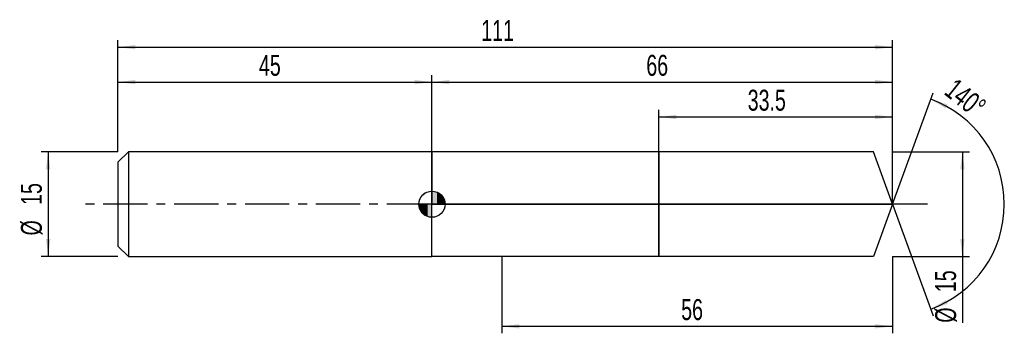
# Model space of a CAD drawing. Extents: x -14 to 127, y -18 to 26.
import ezdxf
from ezdxf.enums import TextEntityAlignment as Align

# ---------------------------------------------------------------- set-up
doc = ezdxf.new("R2010")
doc.units = 0
doc.linetypes.add('CENTER', pattern=[10.16, 6.35, -1.27, 1.27, -1.27])
doc.layers.get('0').update_dxf_attribs({"linetype": 'CONTINUOUS'})
for name, color, linetype in [('1', 4, 'CONTINUOUS'), ('2', 7, 'CONTINUOUS'), ('4', 2, 'CENTER'), ('CUT', 1, 'CONTINUOUS'), ('NOCUT', 7, 'CONTINUOUS'), ('SK1', 4, 'CONTINUOUS'), ('SK2', 7, 'CONTINUOUS'), ('SK4', 2, 'CENTER')]:
    doc.layers.add(name, color=color, linetype=linetype)
doc.dimstyles.new('SLDDIMSTYLE0', dxfattribs={"dimtxt": 3, "dimasz": 2.5, "dimexe": 0, "dimexo": 0.0625, "dimgap": 0.75, "dimtad": 1, "dimrnd": 1e-09, "dimzin": 12, "dimsah": 1, "dimcen": 0.09, "dimazin": 3, "dimtfac": 1, "dimtofl": 0, "dimtmove": 0, "dimatfit": 3})
doc.dimstyles.new('SLDDIMSTYLE1', dxfattribs={"dimtxt": 3, "dimasz": 2.5, "dimexe": 0, "dimexo": 0.0625, "dimgap": 0.75, "dimtad": 1, "dimzin": 12, "dimsah": 1, "dimcen": 0.09, "dimazin": 3, "dimtfac": 1, "dimtofl": 0, "dimtmove": 0, "dimatfit": 3})
doc.dimstyles.new('SLDDIMSTYLE2', dxfattribs={"dimtxt": 3, "dimasz": 2.5, "dimexe": 0, "dimexo": 0.0625, "dimgap": 0.75, "dimtad": 1, "dimrnd": 1e-09, "dimzin": 12, "dimsah": 1, "dimcen": 0.09, "dimazin": 3, "dimtfac": 1, "dimtmove": 0, "dimatfit": 3})

# ---------------------------------------------------------------- blocks, each defined once
blk = doc.blocks.new('_D')
at = {"layer": '2'}
for p, q in [((55, -7.5), (55, -18.5)), ((111, -7.5), (111, -18.5)), ((55, -17.5), (111, -17.5))]:
    blk.add_line(p, q, dxfattribs=at)
for points in [[(55, -17.5), (57.5, -17.81), (57.5, -17.19)], [(111, -17.5), (108.5, -17.19), (108.5, -17.81)]]:
    blk.add_solid(points, dxfattribs=at)
at = {"layer": '2', "width": 0.7}
blk.add_text('56', height=3, dxfattribs=at).set_placement((80.71, -17.5), align=Align.BOTTOM_LEFT)
blk = doc.blocks.new('_D_1')
at = {"layer": '2'}
for p, q in [((111, 7.5), (122, 7.5)), ((121, 7.5), (121, -7.5)), ((111, -7.5), (122, -7.5)), ((121, -7.5), (121, -16.98))]:
    blk.add_line(p, q, dxfattribs=at)
for points in [[(121, 7.5), (120.69, 5), (121.31, 5)], [(121, -7.5), (121.31, -5), (120.69, -5)]]:
    blk.add_solid(points, dxfattribs=at)
at = {"layer": '2', "width": 0.7}
for s, p in [('15', (120.99, -12.6)), ('%%c', (121, -16.98))]:
    blk.add_text(s, height=3, rotation=90, dxfattribs=at).set_placement(p, align=Align.BOTTOM_LEFT)
blk = doc.blocks.new('_D_2')
at = {"layer": '2'}
for p, q in [((77.5, 7.5), (77.5, 13.5)), ((111, 7.5), (111, 13.5)), ((77.5, 12.5), (111, 12.5))]:
    blk.add_line(p, q, dxfattribs=at)
for points in [[(77.5, 12.5), (80, 12.19), (80, 12.81)], [(111, 12.5), (108.5, 12.81), (108.5, 12.19)]]:
    blk.add_solid(points, dxfattribs=at)
at = {"layer": '2', "width": 0.7}
blk.add_text('33.5', height=3, dxfattribs=at).set_placement((90.24, 12.5), align=Align.BOTTOM_LEFT)
blk = doc.blocks.new('_D_3')
at = {"layer": '2'}
for q in [(116.82, 15.98), (116.82, -15.98)]:
    blk.add_line((111, 0), q, dxfattribs=at)
blk.add_arc((111, 0), 16.01, 289.9948, 70.0052, dxfattribs=at)
for points in [[(116.47, 15.04), (118.62, 13.73), (118.88, 14.29)], [(116.47, -15.04), (118.88, -14.29), (118.62, -13.73)]]:
    blk.add_solid(points, dxfattribs=at)
at = {"layer": '2', "width": 0.7}
blk.add_text('140°', height=3, rotation=-38.6598, dxfattribs=at).set_placement((117.67, 15.16), align=Align.BOTTOM_LEFT)
blk = doc.blocks.new('_D_4')
at = {"layer": 'SK2'}
for p, q in [((0, 7.5), (0, 23.5)), ((111, 7.5), (111, 23.5)), ((0, 22.5), (111, 22.5))]:
    blk.add_line(p, q, dxfattribs=at)
for points in [[(0, 22.5), (2.5, 22.19), (2.5, 22.81)], [(111, 22.5), (108.5, 22.81), (108.5, 22.19)]]:
    blk.add_solid(points, dxfattribs=at)
at = {"layer": 'SK2', "width": 0.7}
blk.add_text('111', height=3, dxfattribs=at).set_placement((52.06, 22.5), align=Align.BOTTOM_LEFT)
blk = doc.blocks.new('_D_5')
at = {"layer": 'SK2'}
for p, q in [((0, 7.5), (0, 18.5)), ((45, 7.5), (45, 18.5)), ((0, 17.5), (45, 17.5))]:
    blk.add_line(p, q, dxfattribs=at)
for points in [[(0, 17.5), (2.5, 17.19), (2.5, 17.81)], [(45, 17.5), (42.5, 17.81), (42.5, 17.19)]]:
    blk.add_solid(points, dxfattribs=at)
at = {"layer": 'SK2', "width": 0.7}
blk.add_text('45', height=3, dxfattribs=at).set_placement((20.21, 17.5), align=Align.BOTTOM_LEFT)
blk = doc.blocks.new('_D_6')
at = {"layer": 'SK2'}
for p, q in [((45, 0), (45, 18.5)), ((111, 0), (111, 18.5)), ((45, 17.5), (111, 17.5))]:
    blk.add_line(p, q, dxfattribs=at)
for points in [[(45, 17.5), (47.5, 17.19), (47.5, 17.81)], [(111, 17.5), (108.5, 17.81), (108.5, 17.19)]]:
    blk.add_solid(points, dxfattribs=at)
at = {"layer": 'SK2', "width": 0.7}
blk.add_text('66', height=3, dxfattribs=at).set_placement((75.71, 17.5), align=Align.BOTTOM_LEFT)
blk = doc.blocks.new('_D_7')
at = {"layer": 'SK2'}
for p, q in [((0, 7.5), (-11, 7.5)), ((-10, 7.5), (-10, -7.5)), ((0, -7.5), (-11, -7.5))]:
    blk.add_line(p, q, dxfattribs=at)
for points in [[(-10, 7.5), (-10.31, 5), (-9.69, 5)], [(-10, -7.5), (-9.69, -5), (-10.31, -5)]]:
    blk.add_solid(points, dxfattribs=at)
at = {"layer": 'SK2', "width": 0.7}
for s, p in [('15', (-10.01, -0.1)), ('%%c', (-10, -4.48))]:
    blk.add_text(s, height=3, rotation=90, dxfattribs=at).set_placement(p, align=Align.BOTTOM_LEFT)
blk = doc.blocks.new('*U10')
at = {"color": 0, "linetype": 'CONTINUOUS'}
for points in [[(0, 0), (0, 1.88), (0.37, 0)], [(0.37, 0), (0, 1.88), (0.37, 1.84)], [(0.37, 0), (0.37, 1.84), (0.72, 0)], [(0.72, 0), (0.37, 1.84), (0.72, 1.73)], [(0.72, 0), (0.72, 1.73), (1.04, 0)], [(1.04, 0), (0.72, 1.73), (1.04, 1.56)], [(1.04, 0), (1.04, 1.56), (1.33, 0)], [(1.33, 0), (1.04, 1.56), (1.33, 1.33)], [(1.33, 0), (1.33, 1.33), (1.56, 0)], [(1.56, 0), (1.33, 1.33), (1.56, 1.04)], [(1.56, 0), (1.56, 1.04), (1.73, 0)], [(1.73, 0), (1.56, 1.04), (1.73, 0.72)], [(1.73, 0), (1.73, 0.72), (1.84, 0)], [(1.84, 0), (1.73, 0.72), (1.84, 0.37)], [(1.84, 0), (1.84, 0.37), (1.88, 0)]]:
    blk.add_solid(points, dxfattribs=at)
blk = doc.blocks.new('*U11')
at = {"color": 0, "linetype": 'CONTINUOUS'}
for points in [[(-1.85, -0.33), (-1.88, 0), (-1.85, 0)], [(-1.85, -0.33), (-1.85, 0), (-1.76, -0.64)], [(-1.76, -0.64), (-1.85, 0), (-1.76, 0)], [(-1.76, -0.64), (-1.76, 0), (-1.62, -0.94)], [(-1.62, -0.94), (-1.76, 0), (-1.62, 0)], [(-1.62, -0.94), (-1.62, 0), (-1.44, -1.21)], [(-1.44, -1.21), (-1.62, 0), (-1.44, 0)], [(-1.44, -1.21), (-1.44, 0), (-1.21, -1.44)], [(-1.21, -1.44), (-1.44, 0), (-1.21, 0)], [(-1.21, -1.44), (-1.21, 0), (-0.94, -1.62)], [(-0.94, -1.62), (-1.21, 0), (-0.94, 0)], [(-0.94, -1.62), (-0.94, 0), (-0.64, -1.76)], [(-0.64, -1.76), (-0.94, 0), (-0.64, 0)], [(-0.64, -1.76), (-0.64, 0), (-0.33, -1.85)], [(-0.33, -1.85), (-0.64, 0), (-0.33, 0)], [(-0.33, -1.85), (-0.33, 0), (0, -1.88)], [(0, -1.88), (-0.33, 0), (0, 0)]]:
    blk.add_solid(points, dxfattribs=at)
blk = doc.blocks.new('SW_DOWELSYMBOL_0')
at = {"layer": 'SK1', "color": 0}
blk.add_circle((0, 0), 1.88, dxfattribs=at)
at = {"color": 0, "linetype": 'CONTINUOUS'}
for name in ['*U10', '*U11']:
    blk.add_blockref(name, (0, 0), dxfattribs=at)

msp = doc.modelspace()

# ---------------------------------------------------------------- linework, layer by layer
at = {"layer": '1'}
for p, q in [((55, 7.5), (45, 7.5)), ((45, 7.5), (45, 0)), ((77.5, 7.5), (55, 7.5)), ((108.271, 7.5), (77.5, 7.5)), ((77.5, 7.5), (77.5, 0)), ((77.5, 0), (77.5, 7.5)), ((111, 0), (108.271, 7.5)), ((45, -7.5), (45, 0)), ((77.5, -7.5), (77.5, 0)), ((77.5, 0), (77.5, -7.5)), ((111, 0), (108.271, -7.5)), ((55, -7.5), (45, -7.5)), ((77.5, -7.5), (55, -7.5)), ((108.271, -7.5), (77.5, -7.5))]:
    msp.add_line(p, q, dxfattribs=at)
at = {"layer": '4'}
msp.add_line((111, 0), (45, 0), dxfattribs=at)
at = {"layer": 'CUT'}
for p, q in [((108.271, 7.5), (77.5, 7.5)), ((77.5, 7.5), (77.5, 0)), ((111, 0), (108.271, 7.5)), ((77.5, 0), (111, 0))]:
    msp.add_line(p, q, dxfattribs=at)
at = {"layer": 'NOCUT'}
for p, q in [((55, 7.5), (45, 7.5)), ((45, 7.5), (45, 0)), ((77.5, 7.5), (55, 7.5)), ((77.5, 0), (77.5, 7.5)), ((45, 0), (77.5, 0))]:
    msp.add_line(p, q, dxfattribs=at)
at = {"layer": 'SK1'}
for p, q in [((1.5, 7.5), (0, 6)), ((45, 7.5), (1.5, 7.5)), ((1.5, 7.5), (1.5, -7.5)), ((0, 6), (0, 0)), ((0, 0), (0, -6)), ((0, -6), (1.5, -7.5)), ((1.5, -7.5), (45, -7.5))]:
    msp.add_line(p, q, dxfattribs=at)
msp.add_circle((45, 0), 1.875, dxfattribs=at)
at = {"layer": 'SK4'}
msp.add_line((116, 0), (-5, 0), dxfattribs=at)

# ---------------------------------------------------------------- block references
at = {"layer": 'SK1'}
msp.add_blockref('SW_DOWELSYMBOL_0', (45, 0), dxfattribs=at)

# ---------------------------------------------------------------- texts
at = {"layer": 'SK2', "width": 0.7}
msp.add_text('AP1', height=0.05, dxfattribs=at).set_placement((45, -0.018), align=Align.BOTTOM_LEFT)

# ---------------------------------------------------------------- dimensions: what is measured, and where the dimension line sits
at = {"layer": '2'}
dim = msp.add_angular_dim_2l(base=(127.008, 0), line1=((111, 0), (108.271, 7.5)), line2=((108.271, -7.5), (111, 0)), dimstyle='SLDDIMSTYLE1', dxfattribs=at)
dim.commit()
dim.dimension.update_dxf_attribs({"geometry": '_D_3', "text_midpoint": (121, 12.5), "dimtype": 162})
for base, p1, p2, picture, middle in [((111, 12.5), (77.5, 7.5), (111, 7.5), '_D_2', (94.25, 12.5)), ((111, -17.5), (55, -7.5), (111, -7.5), '_D', (83, -17.5))]:
    dim = msp.add_linear_dim(base=base, p1=p1, p2=p2, dimstyle='SLDDIMSTYLE0', dxfattribs=at)
    dim.commit()
    dim.dimension.update_dxf_attribs({"geometry": picture, "text_midpoint": middle, "dimtype": 160})
dim = msp.add_linear_dim(base=(121, -7.5), p1=(111, 7.5), p2=(111, -7.5), angle=90, text='%%c<>', dimstyle='SLDDIMSTYLE0', dxfattribs=at)
dim.commit()
dim.dimension.update_dxf_attribs({"geometry": '_D_1', "text_midpoint": (121, -12.5), "dimtype": 160})
at = {"layer": 'SK2'}
for base, p1, p2, picture, middle in [((111, 22.5), (0, 7.5), (111, 7.5), '_D_4', (55.5, 22.5)), ((45, 17.5), (0, 7.5), (45, 7.5), '_D_5', (22.5, 17.5)), ((111, 17.5), (45, 0), (111, 0), '_D_6', (78, 17.5))]:
    dim = msp.add_linear_dim(base=base, p1=p1, p2=p2, dimstyle='SLDDIMSTYLE0', dxfattribs=at)
    dim.commit()
    dim.dimension.update_dxf_attribs({"geometry": picture, "text_midpoint": middle, "dimtype": 160})
dim = msp.add_linear_dim(base=(-10, -7.5), p1=(0, 7.5), p2=(0, -7.5), angle=90, text='%%c<>', dimstyle='SLDDIMSTYLE2', dxfattribs=at)
dim.commit()
dim.dimension.update_dxf_attribs({"geometry": '_D_7', "text_midpoint": (-10, 0), "dimtype": 160})

doc.saveas('drawing.dxf')
